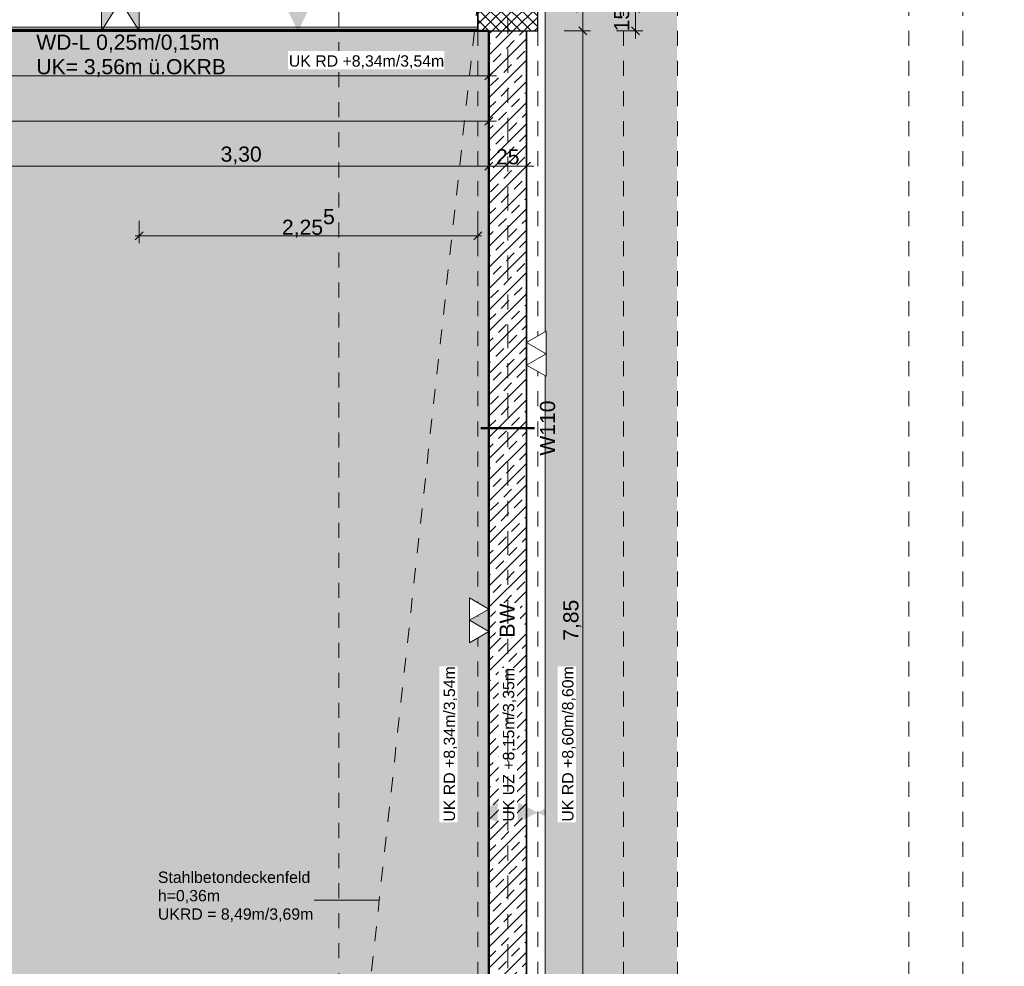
# Model space of a CAD drawing. Header units: metres. Extents: x -180 to 4, y -49 to 6.
# Tile 96 of 256: x -163.47 to -156.91, y -29.38 to -23.07. Entities that reach past the tile are written whole.
import ezdxf

# ---------------------------------------------------------------- set-up
doc = ezdxf.new("R2010")
doc.units = ezdxf.units.M
doc.header["$LTSCALE"] = 0.05
doc.header["$PDMODE"] = 1
doc.header["$PDSIZE"] = -2
for name, pattern in [('Dash Style-1', [1.999894, 0.999947, -0.999947]), ('Linienart-20', [2.116531, 1.058062, -1.058469]), ('Linienart-34', [4.233, 2.116, -2.117]), ('Linienart-53', [5.291531, 3.175, -1.058062, 0.352704, -0.705764])]:
    doc.linetypes.add(name, pattern=pattern)
doc.layers.get('0').update_dxf_attribs({"lineweight": 25})
for name, color, linetype, lineweight, true_color in [('00 -Bauelemente -Dämmung innen', 7, 'Continuous', 9, 0xff7fe6), ('00 -Bauelemente -Gipskarton', 7, 'Continuous', 9, 0xff7fe6), ('30 -33 Aussenwände- 3 Aussenstützen', 7, 'Continuous', 50, 0x0000dd), ('30 -34 Innenwände- 1 tragend', 7, 'Continuous', 13, 0xdd0806), ('30 -34 Innenwände- 11 Durchbruch', 4, 'Continuous', 9, 0x00ffff), ('30 -34 Innenwände- 2 nichttragend', 7, 'Continuous', 18, 0xff7fe6), ('30 -35 Decken- 1 Konstruktion-Träger- Stahlbeton', 7, 'Continuous', 13, 0x33aa00), ('70 -72 Beschriftung- 1 Beschriftung allgemein', 7, 'Continuous', 9, 0xff6633), ('70 -72 Beschriftung- 2 Beschriftung Bauteile', 7, 'Continuous', 9, 0x9999ff), ('70 -73 Bauteildarst.- 3 verdeckt 0.35', 4, 'Linienart-34', 35, 0x00ffff), ('70 -75 Raumstempel- 1 Raumstempel', 1, 'Continuous', 50, 0xff0000), ('70 -76 Bemaßung- 2 Allgemein', 7, 'Continuous', 5, 0x6666cc), ('CW-Unsichtbar', 7, 'Continuous', 9, 0x599559)]:
    doc.layers.add(name, color=color, linetype=linetype, lineweight=lineweight, true_color=true_color)
for name, color, linetype, lineweight in [('70 -71 Achsen- 1 Gebäudeachsen', 7, 'Linienart-53', 18), ('70 -72 Beschriftung-14 Schatten', 7, 'Continuous', 5), ('70 -73 Bauteildarst.- 1 Ansicht 0.15', 7, 'Continuous', 15), ('70 -75 Raumstempel- 3 Wandstempel', 7, 'Continuous', 50), ('Keine', 7, 'Continuous', 9)]:
    doc.layers.add(name, color=color, linetype=linetype, lineweight=lineweight)
doc.styles.add('Arial', font='arial.ttf')
doc.dimstyles.new('k+k 1_50', dxfattribs={"dimtxt": 0.100689, "dimasz": 0.05302, "dimexe": 0.05, "dimexo": 0.15, "dimgap": 0.01, "dimtad": 1, "dimdec": 3, "dimtxsty": 'Arial', "dimblk": 'VW_SLASH', "dimblk1": 'VW_SLASH', "dimblk2": 'VW_SLASH', "dimcen": 0, "dimdle": 0.05, "dimadec": 3, "dimazin": 0, "dimtfac": 0.75, "dimtdec": 3, "dimtix": 1, "dimtmove": 0, "dimatfit": 0, "dimldrblk": 'VW_SLASH-1', "dimfxl": 0.125, "dimfxlon": 1, "dimfrac": 2, "dimtolj": 1, "dimarcsym": 0})
doc.dimstyles.new('k+k_klein', dxfattribs={"dimtxt": 0.100689, "dimasz": 0.05302, "dimexe": 0.05, "dimexo": 0.15, "dimgap": 0.005, "dimtad": 1, "dimdec": 3, "dimtxsty": 'Arial', "dimblk": 'VW_SLASH-2', "dimblk1": 'VW_SLASH-2', "dimblk2": 'VW_SLASH-2', "dimcen": 0, "dimdle": 0.025, "dimadec": 3, "dimazin": 0, "dimtfac": 0.75, "dimtdec": 3, "dimtix": 1, "dimtmove": 0, "dimatfit": 0, "dimldrblk": 'VW_FILLEDARROW', "dimfxl": 0.1, "dimfxlon": 1, "dimfrac": 2, "dimtolj": 1, "dimarcsym": 0})

# ---------------------------------------------------------------- blocks, each defined once
blk = doc.blocks.new('Gruppe-9751')
at = {"layer": '30 -35 Decken- 1 Konstruktion-Träger- Stahlbeton', "color": 7, "linetype": 'Linienart-20', "lineweight": 13, "transparency": 33554687}
blk.add_line((-175.221, -23.147), (-160.421, -23.147), dxfattribs=at)
at = {"layer": '30 -35 Decken- 1 Konstruktion-Träger- Stahlbeton', "color": 7, "linetype": 'Continuous', "lineweight": 35, "transparency": 33554687, "flags": 128}
blk.add_lwpolyline([(-160.421, -22.747), (-160.421, -23.147)], dxfattribs=at)
at = {"layer": '30 -35 Decken- 1 Konstruktion-Träger- Stahlbeton', "color": 0, "flags": 1}
for tag in ['IFC_UUID', 'instanceID']:
    blk.add_attdef(tag, (-175.221, -23.147), '', height=0.00018, dxfattribs=at)
blk = doc.blocks.new('Gruppe-11261')
at = {"layer": '30 -33 Aussenwände- 3 Aussenstützen', "linetype": 'Continuous', "lineweight": 9, "transparency": 33554687}
for p, q in [((-160.221, -22.897), (-160.221, -22.997)), ((-160.271, -22.947), (-160.171, -22.947))]:
    blk.add_line(p, q, dxfattribs=at)
blk = doc.blocks.new('Gruppe-11262')
at = {"color": 255, "lineweight": 25, "transparency": 33554687}
blk.add_wipeout([(-160.021, -22.747), (-160.421, -22.747), (-160.421, -23.147), (-160.021, -23.147)], dxfattribs=at).dxf.layer = '30 -33 Aussenwände- 3 Aussenstützen'
at = {"layer": '30 -33 Aussenwände- 3 Aussenstützen', "linetype": 'Continuous', "lineweight": 9, "transparency": 33554687}
h = blk.add_hatch(dxfattribs=at)
h.set_pattern_fill('Beton 1mm SRF', style=0, pattern_type=2)
h.set_pattern_definition([(45, (0, 0), (0.03535534, -0.03535534), []), (-45, (0, 0), (0.03535534, 0.03535534), [])])
h.paths.add_polyline_path([(-160.021, -22.747), (-160.421, -22.747), (-160.421, -23.147), (-160.021, -23.147)])
at = {"layer": '30 -33 Aussenwände- 3 Aussenstützen', "lineweight": 25, "transparency": 33554687, "flags": 128}
blk.add_lwpolyline([(-160.021, -22.747), (-160.421, -22.747), (-160.421, -23.147), (-160.021, -23.147)], close=True, dxfattribs=at)
at = {"layer": '30 -33 Aussenwände- 3 Aussenstützen', "transparency": 33554687}
blk.add_blockref('Gruppe-11261', (0, 0), dxfattribs=at)
blk = doc.blocks.new('Gruppe-11263')
at = {"layer": '30 -33 Aussenwände- 3 Aussenstützen', "color": 7}
blk.add_blockref('Gruppe-11262', (0, 0), dxfattribs=at)
at = {"layer": '30 -33 Aussenwände- 3 Aussenstützen', "color": 0, "flags": 1}
for tag in ['IFC_UUID', 'instanceID']:
    blk.add_attdef(tag, (-160.421, -23.147), '', height=0.00018, dxfattribs=at)
blk = doc.blocks.new('Gruppe-12137')
at = {"layer": 'Keine', "color": 7, "linetype": 'Continuous', "lineweight": 50, "transparency": 33554687}
blk.add_line((-160.0418, -25.792), (-160.4002, -25.792), dxfattribs=at)
at = {"layer": '70 -75 Raumstempel- 3 Wandstempel', "insert": (-160.0064, -25.792), "char_height": 0.10069, "attachment_point": 2, "rotation": 90, "line_spacing_factor": 0.96878, "style": 'Arial'}
blk.add_mtext('W110', dxfattribs=at)
blk = doc.blocks.new('Gruppe-12138')
at = {"layer": '70 -75 Raumstempel- 3 Wandstempel', "color": 7, "transparency": 33554687}
blk.add_blockref('Gruppe-12137', (0, 0), dxfattribs=at)
blk = doc.blocks.new('Gruppe-12183')
at = {"layer": '30 -35 Decken- 1 Konstruktion-Träger- Stahlbeton', "color": 7, "linetype": 'Linienart-20', "lineweight": 13, "transparency": 33554687}
for p, q in [((-160.421, -39.047), (-160.421, -11.897)), ((-160.021, -39.047), (-160.021, -11.897))]:
    blk.add_line(p, q, dxfattribs=at)
at = {"layer": '30 -35 Decken- 1 Konstruktion-Träger- Stahlbeton', "color": 0, "flags": 1}
for tag in ['IFC_UUID', 'instanceID']:
    blk.add_attdef(tag, (-160.421, -39.047), '', height=0.00018, dxfattribs=at)
blk = doc.blocks.new('Gruppe-12220')
at = {"layer": '30 -35 Decken- 1 Konstruktion-Träger- Stahlbeton', "color": 7, "linetype": 'Linienart-20', "lineweight": 13, "transparency": 33554687}
for p, q in [((-157.551, -39.247), (-157.551, -11.897)), ((-157.191, -39.247), (-157.191, -11.897))]:
    blk.add_line(p, q, dxfattribs=at)
at = {"layer": '30 -35 Decken- 1 Konstruktion-Träger- Stahlbeton', "color": 0, "flags": 1}
for tag in ['IFC_UUID', 'instanceID']:
    blk.add_attdef(tag, (-157.551, -39.247), '', height=0.00018, dxfattribs=at)
blk = doc.blocks.new('Gruppe-12223')
at = {"layer": '30 -35 Decken- 1 Konstruktion-Träger- Stahlbeton', "color": 7, "linetype": 'Linienart-20', "lineweight": 13, "transparency": 33554687}
for p, q in [((-159.451, -39.247), (-159.451, -11.897)), ((-159.091, -39.247), (-159.091, -11.897))]:
    blk.add_line(p, q, dxfattribs=at)
at = {"layer": '30 -35 Decken- 1 Konstruktion-Träger- Stahlbeton', "color": 0, "flags": 1}
for tag in ['IFC_UUID', 'instanceID']:
    blk.add_attdef(tag, (-159.451, -39.247), '', height=0.00018, dxfattribs=at)
blk = doc.blocks.new('_01-OG1_Tragwerk (2D)')
at = {"layer": '30 -35 Decken- 1 Konstruktion-Träger- Stahlbeton'}
for name in ['Gruppe-12223', 'Gruppe-12220']:
    blk.add_blockref(name, (0, 0), dxfattribs=at)
at = {"color": 255, "lineweight": 5, "transparency": 33554687}
for points, layer in [([(-160.346, -23.147), (-160.096, -23.147), (-160.096, -30.997), (-160.346, -30.997)], '30 -34 Innenwände- 1 tragend'), ([(-167.621, -23.147), (-167.621, -22.997), (-160.421, -22.997), (-160.421, -23.147)], '30 -34 Innenwände- 2 nichttragend')]:
    blk.add_wipeout(points, dxfattribs=at).dxf.layer = layer
at = {"layer": '30 -34 Innenwände- 1 tragend', "linetype": 'Continuous', "lineweight": 9, "transparency": 33554687}
h = blk.add_hatch(dxfattribs=at)
h.set_pattern_fill('Stahlbeton1 1mm SRF', style=0, pattern_type=2)
h.set_pattern_definition([(45, (0, 0), (0.07071068, -0.07071068), []), (45, (0.03536, -0.03536), (0.07071068, -0.07071068), [0.075, -0.05])])
h.paths.add_polyline_path([(-160.346, -23.147), (-160.096, -23.147), (-160.096, -30.997), (-160.346, -30.997)])
at = {"color": 255, "lineweight": 5, "transparency": 33554687}
blk.add_wipeout([(-167.621, -23.022), (-167.621, -23.122), (-160.421, -23.122), (-160.421, -23.022)], dxfattribs=at).dxf.layer = '00 -Bauelemente -Dämmung innen'
for points, layer in [([(-167.621, -23.122), (-167.621, -23.1345), (-160.421, -23.1345), (-160.421, -23.122)], '00 -Bauelemente -Gipskarton'), ([(-160.096, -23.147), (-160.346, -23.147), (-160.346, -30.997), (-160.096, -30.997)], '30 -34 Innenwände- 1 tragend')]:
    blk.add_wipeout(points, dxfattribs=at).dxf.layer = layer
at = {"layer": '30 -34 Innenwände- 1 tragend', "linetype": 'Continuous', "lineweight": 9, "transparency": 33554687}
h = blk.add_hatch(dxfattribs=at)
h.set_pattern_fill('Stahlbeton1  SRF', style=0, pattern_type=2)
h.set_pattern_definition([(45, (0, 0), (0.07071068, -0.07071068), []), (45, (0.03536, -0.03536), (0.07071068, -0.07071068), [0.075, -0.05])])
h.paths.add_polyline_path([(-160.096, -23.147), (-160.346, -23.147), (-160.346, -30.997), (-160.096, -30.997)])
at = {"layer": '30 -34 Innenwände- 1 tragend', "color": 7, "linetype": 'Continuous', "lineweight": 35, "transparency": 33554687}
for p, q in [((-160.346, -23.147), (-160.346, -30.997)), ((-160.096, -23.147), (-160.096, -30.997))]:
    blk.add_line(p, q, dxfattribs=at)
at = {"layer": '30 -34 Innenwände- 1 tragend', "transparency": 33554687}
for p, q in [((-160.346, -23.147), (-160.346, -30.997)), ((-160.346, -23.147), (-160.096, -23.147)), ((-160.096, -23.147), (-160.096, -30.997))]:
    blk.add_line(p, q, dxfattribs=at)
at = {"layer": '70 -75 Raumstempel- 3 Wandstempel'}
blk.add_blockref('Gruppe-12138', (0, 0), dxfattribs=at)
at = {"color": 255, "lineweight": 5, "transparency": 33554687}
blk.add_wipeout([(-167.621, -23.1345), (-167.621, -23.147), (-160.421, -23.147), (-160.421, -23.1345)], dxfattribs=at).dxf.layer = '00 -Bauelemente -Gipskarton'
at = {"layer": '00 -Bauelemente -Dämmung innen', "transparency": 33554687}
blk.add_line((-167.621, -23.122), (-160.421, -23.122), dxfattribs=at)
at = {"layer": '00 -Bauelemente -Gipskarton', "transparency": 33554687}
for p, q in [((-167.621, -23.122), (-160.421, -23.122)), ((-167.621, -23.1345), (-160.421, -23.1345)), ((-167.621, -23.1345), (-160.421, -23.1345)), ((-167.621, -23.147), (-160.421, -23.147))]:
    blk.add_line(p, q, dxfattribs=at)
at = {"layer": '30 -34 Innenwände- 2 nichttragend', "transparency": 33554687}
blk.add_line((-167.621, -23.147), (-160.421, -23.147), dxfattribs=at)
at = {"layer": '30 -35 Decken- 1 Konstruktion-Träger- Stahlbeton'}
blk.add_blockref('Gruppe-9751', (0, 0), dxfattribs=at)
at = {"layer": '30 -33 Aussenwände- 3 Aussenstützen'}
blk.add_blockref('Gruppe-11263', (0, 0), dxfattribs=at)
at = {"layer": '30 -35 Decken- 1 Konstruktion-Träger- Stahlbeton', "transparency": 33554687}
blk.add_blockref('Gruppe-12183', (0, 0), dxfattribs=at)
blk = doc.blocks.new('Gruppe-14315')
at = {"layer": '30 -34 Innenwände- 11 Durchbruch', "flags": 128}
blk.add_lwpolyline([(-162.926, -22.747), (-162.676, -22.747), (-162.926, -23.147), (-162.676, -23.147)], close=True, dxfattribs=at)
blk = doc.blocks.new('Gruppe-14316')
at = {"layer": '30 -34 Innenwände- 11 Durchbruch', "linetype": 'Continuous', "lineweight": 0}
blk.add_hatch(color=4, dxfattribs=at).paths.add_polyline_path([(-162.926, -23.147), (-162.926, -22.747), (-162.676, -23.147), (-162.676, -22.747)])
at = {"layer": '30 -34 Innenwände- 11 Durchbruch', "flags": 128}
blk.add_lwpolyline([(-162.926, -23.147), (-162.926, -22.747), (-162.676, -23.147), (-162.676, -22.747)], close=True, dxfattribs=at)
blk = doc.blocks.new('Gruppe-14317')
at = {"layer": '30 -34 Innenwände- 11 Durchbruch', "insert": (-163.36, -23.4541), "char_height": 0.100689, "attachment_point": 7, "line_spacing_factor": 0.970891, "style": 'Arial'}
blk.add_mtext('WD-L 0,25m/0,15m\\PUK= 3,56m ü.OKRB', dxfattribs=at)
blk = doc.blocks.new('Gruppe-14318')
at = {"layer": '30 -34 Innenwände- 11 Durchbruch'}
for name in ['Gruppe-14315', 'Gruppe-14316']:
    blk.add_blockref(name, (0, 0), dxfattribs=at)
at = {"layer": '30 -34 Innenwände- 11 Durchbruch', "color": 7, "transparency": 33554687}
blk.add_blockref('Gruppe-14317', (0, 0), dxfattribs=at)
blk = doc.blocks.new('Gruppe-14319')
at = {"layer": 'CW-Unsichtbar', "linetype": 'Continuous', "lineweight": 5, "transparency": 33554687}
for p in [(-162.926, -22.947), (-162.676, -22.947)]:
    blk.add_point(p, dxfattribs=at)
at = {"layer": '30 -34 Innenwände- 11 Durchbruch', "color": 7, "transparency": 33554687}
blk.add_blockref('Gruppe-14318', (0, 0), dxfattribs=at)
at = {"layer": '30 -34 Innenwände- 11 Durchbruch', "color": 0, "flags": 1}
for tag in ['IFC_UUID', 'instanceID', 'prm0_name', 'prm0_type', 'prm0_value', 'prm1_name', 'prm1_type', 'prm1_value', 'prm2_name', 'prm2_type', 'prm2_value', 'prm3_name', 'prm3_type', 'prm3_value', 'prm4_name', 'prm4_type', 'prm4_value', 'prm5_name', 'prm5_type', 'prm5_value', 'prm6_name', 'prm6_type', 'prm6_value', 'prm7_name', 'prm7_type', 'prm7_value']:
    blk.add_attdef(tag, (-163.36, -23.4587), '', height=0.00018, dxfattribs=at)
blk = doc.blocks.new('_OG1_2D (2D)')
at = {"layer": '70 -72 Beschriftung-14 Schatten', "linetype": 'Continuous', "lineweight": 0}
blk.add_hatch(color=7, dxfattribs=at).paths.add_polyline_path([(-159.97099996, -11.94704198), (-159.09413416, -11.94704198), (-159.09413416, -37.57385778), (-99.54599996, -37.57385778), (-99.54599996, -39.04704198), (-159.97099996, -39.04704198)])
at = {"layer": '70 -75 Raumstempel- 1 Raumstempel', "linetype": 'Continuous', "lineweight": 0, "true_color": 0xff0000}
blk.add_hatch(color=1, dxfattribs=at).paths.add_polyline_path([(-168.02099996, -20.14704198), (-168.02099996, -23.14704198), (-160.34599996, -23.14704198), (-160.34599996, -30.99704198), (-175.22099996, -30.99704198), (-175.22099996, -20.14704198)])
at = {"layer": '70 -72 Beschriftung- 1 Beschriftung allgemein', "linetype": 'Dash Style-1'}
for p, q in [((-161.34599996, -11.82204198), (-161.34599996, -30.99704198)), ((-161.34599996, -31.39704198), (-160.42099996, -22.94704198))]:
    blk.add_line(p, q, dxfattribs=at)
at = {"layer": '70 -72 Beschriftung- 1 Beschriftung allgemein', "linetype": 'Continuous'}
blk.add_line((-161.51007654, -28.93565934), (-161.07655867, -28.93565934), dxfattribs=at)
at = {"layer": '70 -73 Bauteildarst.- 1 Ansicht 0.15', "flags": 128}
blk.add_lwpolyline([(-159.97099996, -11.94704198), (-99.54599996, -11.94704198), (-99.54599996, -39.04704198), (-159.97099996, -39.04704198)], close=True, dxfattribs=at)
at = {"layer": '70 -75 Raumstempel- 1 Raumstempel', "flags": 128}
blk.add_lwpolyline([(-168.02099996, -20.14704198), (-168.02099996, -23.14704198), (-160.34599996, -23.14704198), (-160.34599996, -30.99704198), (-175.22099996, -30.99704198), (-175.22099996, -20.14704198)], close=True, dxfattribs=at)
at = {"layer": '30 -34 Innenwände- 11 Durchbruch'}
blk.add_blockref('Gruppe-14319', (0, 0), dxfattribs=at)
blk = doc.blocks.new('VW_SLASH')
at = {"color": 0, "linetype": 'ByBlock', "lineweight": -2, "transparency": 16777216}
blk.add_line((0.94, 0), (-1, 0), dxfattribs=at)
at = {"color": 0, "lineweight": 20, "transparency": 16777216, "flags": 128}
blk.add_lwpolyline([(0.5, 0.5), (-0.5, -0.5)], dxfattribs=at)
blk = doc.blocks.new('*D18803')
at = {"layer": '70 -76 Bemaßung- 2 Allgemein', "color": 0, "lineweight": -2}
for p, q in [((-159.846, -23.147), (-159.671, -23.147)), ((-159.721, -23.2001), (-159.721, -30.944)), ((-159.846, -30.997), (-159.671, -30.997))]:
    blk.add_line(p, q, dxfattribs=at)
at = {"layer": 'Defpoints', "color": 0}
for p in [(-160.021, -23.147), (-160.021, -30.997), (-159.721, -30.997)]:
    blk.add_point(p, dxfattribs=at)
at = {"layer": '70 -76 Bemaßung- 2 Allgemein', "color": 0, "lineweight": -2, "xscale": 0.05302001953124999, "yscale": 0.05302001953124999, "zscale": 0.05302001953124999}
for p, rotation in [((-159.721, -23.147), 90), ((-159.721, -30.997), 270)]:
    blk.add_blockref('VW_SLASH', p, dxfattribs=dict(at, rotation=rotation))
at = {"layer": '70 -76 Bemaßung- 2 Allgemein', "color": 0, "insert": (-159.7915, -27.072), "char_height": 0.10069, "attachment_point": 5, "rotation": 90, "style": 'Arial'}
blk.add_mtext('\\A1;7,85', dxfattribs=at)
blk = doc.blocks.new('VW_SLASH-1')
at = {"color": 0, "linetype": 'ByBlock', "lineweight": -2, "transparency": 16777216}
blk.add_line((0.94, 0), (-1, 0), dxfattribs=at)
at = {"color": 0, "lineweight": 5, "transparency": 16777216, "flags": 128}
blk.add_lwpolyline([(0.5, 0.5), (-0.5, -0.5)], dxfattribs=at)
blk = doc.blocks.new('*D18804')
at = {"layer": '70 -76 Bemaßung- 2 Allgemein', "color": 0, "lineweight": -2}
for p, q in [((-159.846, -22.747), (-159.671, -22.747)), ((-159.721, -22.8001), (-159.721, -23.094)), ((-159.846, -23.147), (-159.671, -23.147))]:
    blk.add_line(p, q, dxfattribs=at)
at = {"layer": 'Defpoints', "color": 0}
for p in [(-160.021, -22.747), (-160.021, -23.147), (-159.721, -23.147)]:
    blk.add_point(p, dxfattribs=at)
at = {"layer": '70 -76 Bemaßung- 2 Allgemein', "color": 0, "lineweight": -2, "xscale": 0.05302001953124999, "yscale": 0.05302001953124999, "zscale": 0.05302001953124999}
for p, rotation in [((-159.721, -22.747), 90), ((-159.721, -23.147), 270)]:
    blk.add_blockref('VW_SLASH', p, dxfattribs=dict(at, rotation=rotation))
at = {"layer": '70 -76 Bemaßung- 2 Allgemein', "color": 0, "insert": (-159.7824, -22.947), "char_height": 0.10069, "attachment_point": 5, "rotation": 90, "style": 'Arial'}
blk.add_mtext('\\A1;40', dxfattribs=at)
blk = doc.blocks.new('*D18847')
at = {"layer": '70 -76 Bemaßung- 2 Allgemein', "color": 0, "lineweight": -2}
for p, q in [((-159.496, -22.997), (-159.321, -22.997)), ((-159.371, -23.094), (-159.371, -23.0501)), ((-159.496, -23.147), (-159.321, -23.147))]:
    blk.add_line(p, q, dxfattribs=at)
at = {"layer": 'Defpoints', "color": 0}
for p in [(-160.371, -22.997), (-159.371, -22.997), (-160.371, -23.147)]:
    blk.add_point(p, dxfattribs=at)
at = {"layer": '70 -76 Bemaßung- 2 Allgemein', "color": 0, "lineweight": -2, "xscale": 0.05302001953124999, "yscale": 0.05302001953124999, "zscale": 0.05302001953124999}
for p, rotation in [((-159.371, -22.997), 90), ((-159.371, -23.147), 270)]:
    blk.add_blockref('VW_SLASH', p, dxfattribs=dict(at, rotation=rotation))
at = {"layer": '70 -76 Bemaßung- 2 Allgemein', "color": 0, "insert": (-159.462, -23.072), "char_height": 0.10069, "attachment_point": 5, "rotation": 90, "style": 'Arial'}
blk.add_mtext('\\A1;15', dxfattribs=at)
blk = doc.blocks.new('*D18932')
at = {"layer": '70 -76 Bemaßung- 2 Allgemein', "color": 0, "lineweight": -2}
for p, q in [((-163.646, -23.922), (-163.646, -24.097)), ((-160.346, -23.922), (-160.346, -24.097)), ((-160.399, -24.047), (-163.593, -24.047))]:
    blk.add_line(p, q, dxfattribs=at)
at = {"layer": 'Defpoints', "color": 0}
for p in [(-163.646, -23.597), (-160.346, -23.747), (-163.646, -24.047)]:
    blk.add_point(p, dxfattribs=at)
at = {"layer": '70 -76 Bemaßung- 2 Allgemein', "color": 0, "lineweight": -2, "xscale": 0.05302001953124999, "yscale": 0.05302001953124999, "zscale": 0.05302001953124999, "rotation": 180}
blk.add_blockref('VW_SLASH', (-163.646, -24.047), dxfattribs=at)
at = {"layer": '70 -76 Bemaßung- 2 Allgemein', "color": 0, "lineweight": -2, "xscale": 0.05302001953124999, "yscale": 0.05302001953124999, "zscale": 0.05302001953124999}
blk.add_blockref('VW_SLASH', (-160.346, -24.047), dxfattribs=at)
at = {"layer": '70 -76 Bemaßung- 2 Allgemein', "color": 0, "insert": (-161.996, -23.9766), "char_height": 0.10069, "attachment_point": 5, "style": 'Arial'}
blk.add_mtext('\\A1;3,30', dxfattribs=at)
blk = doc.blocks.new('*D18933')
at = {"layer": '70 -76 Bemaßung- 2 Allgemein', "color": 0, "lineweight": -2}
for p, q in [((-160.346, -23.922), (-160.346, -24.097)), ((-160.096, -23.922), (-160.096, -24.097)), ((-160.149, -24.047), (-160.293, -24.047))]:
    blk.add_line(p, q, dxfattribs=at)
at = {"layer": 'Defpoints', "color": 0}
for p in [(-160.346, -23.747), (-160.096, -23.747), (-160.346, -24.047)]:
    blk.add_point(p, dxfattribs=at)
at = {"layer": '70 -76 Bemaßung- 2 Allgemein', "color": 0, "lineweight": -2, "xscale": 0.05302001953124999, "yscale": 0.05302001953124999, "zscale": 0.05302001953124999, "rotation": 180}
blk.add_blockref('VW_SLASH', (-160.346, -24.047), dxfattribs=at)
at = {"layer": '70 -76 Bemaßung- 2 Allgemein', "color": 0, "lineweight": -2, "xscale": 0.05302001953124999, "yscale": 0.05302001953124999, "zscale": 0.05302001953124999}
blk.add_blockref('VW_SLASH', (-160.096, -24.047), dxfattribs=at)
at = {"layer": '70 -76 Bemaßung- 2 Allgemein', "color": 0, "insert": (-160.221, -23.9856), "char_height": 0.10069, "attachment_point": 5, "style": 'Arial'}
blk.add_mtext('\\A1;25', dxfattribs=at)
blk = doc.blocks.new('*D18940')
at = {"layer": '70 -76 Bemaßung- 2 Allgemein', "color": 0, "lineweight": -2}
for p, q in [((-168.021, -23.322), (-168.021, -23.497)), ((-160.346, -23.322), (-160.346, -23.497)), ((-160.399, -23.447), (-167.968, -23.447))]:
    blk.add_line(p, q, dxfattribs=at)
at = {"layer": 'Defpoints', "color": 0}
for p in [(-168.021, -22.747), (-160.346, -23.147), (-168.021, -23.447)]:
    blk.add_point(p, dxfattribs=at)
at = {"layer": '70 -76 Bemaßung- 2 Allgemein', "color": 0, "lineweight": -2, "xscale": 0.05302001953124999, "yscale": 0.05302001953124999, "zscale": 0.05302001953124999, "rotation": 180}
blk.add_blockref('VW_SLASH', (-168.021, -23.447), dxfattribs=at)
at = {"layer": '70 -76 Bemaßung- 2 Allgemein', "color": 0, "lineweight": -2, "xscale": 0.05302001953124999, "yscale": 0.05302001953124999, "zscale": 0.05302001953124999}
blk.add_blockref('VW_SLASH', (-160.346, -23.447), dxfattribs=at)
at = {"layer": '70 -76 Bemaßung- 2 Allgemein', "color": 0, "insert": (-164.1835, -23.3598), "char_height": 0.100689, "attachment_point": 5, "style": 'Arial'}
blk.add_mtext('\\A1;7,67\\S5^ ;', dxfattribs=at)
blk = doc.blocks.new('*D18944')
at = {"layer": '70 -76 Bemaßung- 2 Allgemein', "color": 0, "lineweight": -2}
for p, q in [((-167.771, -23.622), (-167.771, -23.797)), ((-160.346, -23.622), (-160.346, -23.797)), ((-160.399, -23.747), (-167.718, -23.747))]:
    blk.add_line(p, q, dxfattribs=at)
at = {"layer": 'Defpoints', "color": 0}
for p in [(-167.771, -23.147), (-160.346, -23.447), (-167.771, -23.747)]:
    blk.add_point(p, dxfattribs=at)
at = {"layer": '70 -76 Bemaßung- 2 Allgemein', "color": 0, "lineweight": -2, "xscale": 0.05302001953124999, "yscale": 0.05302001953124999, "zscale": 0.05302001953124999, "rotation": 180}
blk.add_blockref('VW_SLASH', (-167.771, -23.747), dxfattribs=at)
at = {"layer": '70 -76 Bemaßung- 2 Allgemein', "color": 0, "lineweight": -2, "xscale": 0.05302001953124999, "yscale": 0.05302001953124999, "zscale": 0.05302001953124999}
blk.add_blockref('VW_SLASH', (-160.346, -23.747), dxfattribs=at)
at = {"layer": '70 -76 Bemaßung- 2 Allgemein', "color": 0, "insert": (-164.0585, -23.6598), "char_height": 0.100689, "attachment_point": 5, "style": 'Arial'}
blk.add_mtext('\\A1;7,42\\S5^ ;', dxfattribs=at)
blk = doc.blocks.new('Gruppe-16138')
at = {"color": 255}
blk.add_wipeout([(-161.6842, -23.0079), (-160.6557, -23.0079), (-160.6557, -22.8862), (-161.6842, -22.8862)], dxfattribs=at).dxf.layer = '70 -76 Bemaßung- 2 Allgemein'
at = {"layer": '70 -76 Bemaßung- 2 Allgemein', "color": 7, "linetype": 'Continuous'}
for points in [[(-161.6842, -22.8806), (-161.6176, -22.747), (-161.5507, -22.8805)], [(-161.6842, -23.0135), (-161.6176, -23.147), (-161.5507, -23.0136)]]:
    blk.add_solid(points, dxfattribs=at)
at = {"layer": '70 -76 Bemaßung- 2 Allgemein', "insert": (-160.6557, -23.0044), "char_height": 0.075516, "attachment_point": 9, "line_spacing_factor": 0.973705, "style": 'Arial'}
blk.add_mtext('UK UZ +7,80m/3,00m', dxfattribs=at)
blk = doc.blocks.new('Gruppe-16139')
at = {"layer": '70 -76 Bemaßung- 2 Allgemein', "color": 7, "linetype": 'Continuous'}
blk.add_solid([(-161.6842, -23.2806), (-161.6176, -23.147), (-161.5507, -23.2805)], dxfattribs=at)
at = {"color": 255}
blk.add_wipeout([(-161.6842, -23.4023), (-160.6439, -23.4023), (-160.6439, -23.2806), (-161.6842, -23.2806)], dxfattribs=at).dxf.layer = '70 -76 Bemaßung- 2 Allgemein'
at = {"layer": '70 -76 Bemaßung- 2 Allgemein', "insert": (-160.6439, -23.3987), "char_height": 0.075516, "attachment_point": 9, "line_spacing_factor": 0.973705, "style": 'Arial'}
blk.add_mtext('UK RD +8,34m/3,54m', dxfattribs=at)
blk = doc.blocks.new('Gruppe-16202')
at = {"layer": '70 -76 Bemaßung- 2 Allgemein', "color": 7, "linetype": 'Continuous'}
blk.add_solid([(-160.5545, -28.4186), (-160.421, -28.352), (-160.5544, -28.2851)], dxfattribs=at)
at = {"color": 255}
blk.add_wipeout([(-160.5545, -28.4186), (-160.5545, -27.3783), (-160.6762, -27.3783), (-160.6762, -28.4186)], dxfattribs=at).dxf.layer = '70 -76 Bemaßung- 2 Allgemein'
at = {"layer": '70 -76 Bemaßung- 2 Allgemein', "insert": (-160.558, -27.3783), "char_height": 0.075516, "attachment_point": 9, "rotation": 90, "line_spacing_factor": 0.973705, "style": 'Arial'}
blk.add_mtext('UK RD +8,34m/3,54m', dxfattribs=at)
blk = doc.blocks.new('Gruppe-16203')
at = {"layer": '70 -76 Bemaßung- 2 Allgemein', "color": 7, "linetype": 'Continuous'}
blk.add_solid([(-159.8875, -28.4186), (-160.021, -28.352), (-159.8876, -28.2851)], dxfattribs=at)
at = {"color": 255}
blk.add_wipeout([(-159.7658, -28.4186), (-159.7658, -27.3783), (-159.8875, -27.3783), (-159.8875, -28.4186)], dxfattribs=at).dxf.layer = '70 -76 Bemaßung- 2 Allgemein'
at = {"layer": '70 -76 Bemaßung- 2 Allgemein', "insert": (-159.7693, -27.3783), "char_height": 0.075516, "attachment_point": 9, "rotation": 90, "line_spacing_factor": 0.973705, "style": 'Arial'}
blk.add_mtext('UK RD +8,60m/8,60m', dxfattribs=at)
blk = doc.blocks.new('Gruppe-16257')
at = {"color": 255}
blk.add_wipeout([(-160.1601, -28.4186), (-160.1601, -27.3901), (-160.2819, -27.3901), (-160.2819, -28.4186)], dxfattribs=at).dxf.layer = '70 -76 Bemaßung- 2 Allgemein'
at = {"layer": '70 -76 Bemaßung- 2 Allgemein', "color": 7, "linetype": 'Continuous'}
for points in [[(-160.2875, -28.4186), (-160.421, -28.352), (-160.2876, -28.2851)], [(-160.1545, -28.4186), (-160.021, -28.352), (-160.1544, -28.2851)]]:
    blk.add_solid(points, dxfattribs=at)
at = {"layer": '70 -76 Bemaßung- 2 Allgemein', "insert": (-160.1637, -27.3901), "char_height": 0.075516, "attachment_point": 9, "rotation": 90, "line_spacing_factor": 0.973705, "style": 'Arial'}
blk.add_mtext('UK UZ +8,15m/3,35m', dxfattribs=at)
blk = doc.blocks.new('Gruppe-16320')
at = {"layer": '70 -72 Beschriftung- 1 Beschriftung allgemein'}
blk.add_blockref('Gruppe-16138', (0, 0), dxfattribs=at)
at = {"layer": '70 -73 Bauteildarst.- 3 verdeckt 0.35'}
for name in ['Gruppe-16202', 'Gruppe-16203']:
    blk.add_blockref(name, (0, 0), dxfattribs=at)
blk.add_blockref('Gruppe-16139', (0, 0), dxfattribs=at)
at = {"layer": '70 -76 Bemaßung- 2 Allgemein'}
blk.add_blockref('Gruppe-16257', (0, 0), dxfattribs=at)
blk = doc.blocks.new('Gruppe-16349')
at = {"color": 255, "linetype": 'Continuous', "lineweight": 9}
blk.add_wipeout([(-160.4759, -27.072), (-160.346, -27.147), (-160.4759, -27.222)], dxfattribs=at).dxf.layer = '70 -72 Beschriftung- 2 Beschriftung Bauteile'
at = {"layer": '70 -72 Beschriftung- 2 Beschriftung Bauteile', "linetype": 'Continuous', "lineweight": 9, "flags": 128}
blk.add_lwpolyline([(-160.4759, -27.072), (-160.346, -27.147), (-160.4759, -27.222)], close=True, dxfattribs=at)
at = {"color": 255, "linetype": 'Continuous', "lineweight": 9}
blk.add_wipeout([(-160.4759, -26.922), (-160.346, -26.997), (-160.4759, -27.072)], dxfattribs=at).dxf.layer = '70 -72 Beschriftung- 2 Beschriftung Bauteile'
at = {"layer": '70 -72 Beschriftung- 2 Beschriftung Bauteile', "linetype": 'Continuous', "lineweight": 9, "flags": 128}
blk.add_lwpolyline([(-160.4759, -26.922), (-160.346, -26.997), (-160.4759, -27.072)], close=True, dxfattribs=at)
at = {"layer": '70 -72 Beschriftung- 2 Beschriftung Bauteile', "linetype": 'Continuous', "lineweight": 5}
blk.add_point((-160.346, -27.072), dxfattribs=at)
blk = doc.blocks.new('Gruppe-16356')
at = {"color": 255, "linetype": 'Continuous', "lineweight": 9}
blk.add_wipeout([(-159.9661, -25.297), (-160.096, -25.222), (-159.9661, -25.147)], dxfattribs=at).dxf.layer = '70 -72 Beschriftung- 2 Beschriftung Bauteile'
at = {"layer": '70 -72 Beschriftung- 2 Beschriftung Bauteile', "linetype": 'Continuous', "lineweight": 9, "flags": 128}
blk.add_lwpolyline([(-159.9661, -25.297), (-160.096, -25.222), (-159.9661, -25.147)], close=True, dxfattribs=at)
at = {"color": 255, "linetype": 'Continuous', "lineweight": 9}
blk.add_wipeout([(-159.9661, -25.447), (-160.096, -25.372), (-159.9661, -25.297)], dxfattribs=at).dxf.layer = '70 -72 Beschriftung- 2 Beschriftung Bauteile'
at = {"layer": '70 -72 Beschriftung- 2 Beschriftung Bauteile', "linetype": 'Continuous', "lineweight": 9, "flags": 128}
blk.add_lwpolyline([(-159.9661, -25.447), (-160.096, -25.372), (-159.9661, -25.297)], close=True, dxfattribs=at)
at = {"layer": '70 -72 Beschriftung- 2 Beschriftung Bauteile', "linetype": 'Continuous', "lineweight": 5}
blk.add_point((-160.096, -25.297), dxfattribs=at)
blk = doc.blocks.new('Gruppe-16357')
at = {"layer": '70 -72 Beschriftung- 2 Beschriftung Bauteile', "color": 7}
for name in ['Gruppe-16356', 'Gruppe-16349']:
    blk.add_blockref(name, (0, 0), dxfattribs=at)
blk = doc.blocks.new('Gruppe-16361')
at = {"color": 255}
blk.add_wipeout([(-160.1399, -27.1871), (-160.1399, -26.957), (-160.3021, -26.957), (-160.3021, -27.1871)], dxfattribs=at).dxf.layer = '70 -75 Raumstempel- 3 Wandstempel'
at = {"layer": '70 -75 Raumstempel- 3 Wandstempel', "insert": (-160.2751, -27.1871), "char_height": 0.10069, "attachment_point": 1, "rotation": 90, "line_spacing_factor": 0.970891, "style": 'Arial'}
blk.add_mtext('BW', dxfattribs=at)
blk = doc.blocks.new('VW_SLASH-2')
at = {"color": 0, "linetype": 'ByBlock', "lineweight": -2, "transparency": 16777216}
blk.add_line((0.47, 0), (-1, 0), dxfattribs=at)
at = {"color": 0, "lineweight": 5, "transparency": 16777216, "flags": 128}
blk.add_lwpolyline([(0.5, 0.5), (-0.5, -0.5)], dxfattribs=at)
blk = doc.blocks.new('*D20133')
at = {"layer": '70 -76 Bemaßung- 2 Allgemein', "color": 0, "lineweight": -2}
for p, q in [((-162.676, -24.4106), (-162.676, -24.5606)), ((-160.421, -24.4106), (-160.421, -24.5606)), ((-160.474, -24.5106), (-162.623, -24.5106))]:
    blk.add_line(p, q, dxfattribs=at)
at = {"layer": 'Defpoints', "color": 0}
for p in [(-162.676, -23.147), (-160.421, -23.147), (-162.676, -24.5106)]:
    blk.add_point(p, dxfattribs=at)
at = {"layer": '70 -76 Bemaßung- 2 Allgemein', "color": 0, "lineweight": -2, "xscale": 0.05302001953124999, "yscale": 0.05302001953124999, "zscale": 0.05302001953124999, "rotation": 180}
blk.add_blockref('VW_SLASH-2', (-162.676, -24.5106), dxfattribs=at)
at = {"layer": '70 -76 Bemaßung- 2 Allgemein', "color": 0, "lineweight": -2, "xscale": 0.05302001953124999, "yscale": 0.05302001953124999, "zscale": 0.05302001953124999}
blk.add_blockref('VW_SLASH-2', (-160.421, -24.5106), dxfattribs=at)
at = {"layer": '70 -76 Bemaßung- 2 Allgemein', "color": 0, "insert": (-161.5485, -24.4285), "char_height": 0.100689, "attachment_point": 5, "style": 'Arial'}
blk.add_mtext('\\A1;2,25\\S5^ ;', dxfattribs=at)
blk = doc.blocks.new('VW_FILLEDARROW')
at = {"linetype": 'Continuous', "lineweight": 0, "transparency": 16777216}
blk.add_hatch(color=0, dxfattribs=at).paths.add_polyline_path([(-2.83, 0.76), (0, 0), (-2.83, -0.76)])
at = {"color": 0, "lineweight": 5, "transparency": 16777216, "flags": 128}
blk.add_lwpolyline([(-2.83, 0.76), (0, 0), (-2.83, -0.76)], close=True, dxfattribs=at)
blk = doc.blocks.new('_Achsen (3D)')
at = {"layer": '70 -71 Achsen- 1 Gebäudeachsen', "transparency": 33554687}
blk.add_line((-160.221, 3.8), (-160.221, -46.172), dxfattribs=at)
blk = doc.blocks.new('Gruppe-15560')
at = {"layer": '70 -76 Bemaßung- 2 Allgemein'}
for p1, p2, text, picture, middle in [((-160.021, -22.747), (-160.021, -23.147), '40', '*D18804', (-159.7824, -22.947)), ((-160.021, -23.147), (-160.021, -30.997), '7,85', '*D18803', (-159.7915, -27.072))]:
    dim = blk.add_aligned_dim(p1=p1, p2=p2, distance=0.3, text=text, dimstyle='k+k 1_50', override={"dimtxt": 0.100689, "dimgap": 0.01, "dimpost": '<>', "dimtxsty": 'Arial', "dimtmove": 2}, dxfattribs=at)
    dim.commit()
    dim.dimension.update_dxf_attribs({"geometry": picture, "text_midpoint": middle})
blk = doc.blocks.new('Gruppe-15565')
at = {"layer": '70 -76 Bemaßung- 2 Allgemein'}
dim = blk.add_linear_dim(base=(-159.371, -22.997), p1=(-160.371, -23.147), p2=(-160.371, -22.997), angle=90, text='15', dimstyle='k+k 1_50', override={"dimtxt": 0.100689, "dimgap": 0.01, "dimpost": '<>', "dimtxsty": 'Arial', "dimtmove": 2}, dxfattribs=at)
dim.commit()
dim.dimension.update_dxf_attribs({"geometry": '*D18847', "text_midpoint": (-159.462, -23.072), "dimtype": 161})
blk = doc.blocks.new('Gruppe-15584')
at = {"layer": '70 -76 Bemaßung- 2 Allgemein'}
dim = blk.add_linear_dim(base=(-163.646, -24.047), p1=(-160.346, -23.747), p2=(-163.646, -23.597), text='3,30', dimstyle='k+k 1_50', override={"dimtxt": 0.100689, "dimgap": 0.01, "dimpost": '<>', "dimtxsty": 'Arial', "dimtmove": 2}, dxfattribs=at)
dim.commit()
dim.dimension.update_dxf_attribs({"geometry": '*D18932', "text_midpoint": (-161.996, -23.9766)})
dim = blk.add_aligned_dim(p1=(-160.096, -23.747), p2=(-160.346, -23.747), distance=0.3, text='25', dimstyle='k+k 1_50', override={"dimtxt": 0.100689, "dimgap": 0.01, "dimpost": '<>', "dimtxsty": 'Arial', "dimtmove": 2}, dxfattribs=at)
dim.commit()
dim.dimension.update_dxf_attribs({"geometry": '*D18933', "text_midpoint": (-160.221, -23.9856)})
blk = doc.blocks.new('Gruppe-15586')
at = {"layer": '70 -76 Bemaßung- 2 Allgemein'}
dim = blk.add_linear_dim(base=(-168.021, -23.447), p1=(-160.346, -23.147), p2=(-168.021, -22.747), text='7,67\\S5^ ;', dimstyle='k+k 1_50', override={"dimtxt": 0.100689, "dimgap": 0.01, "dimpost": '<>', "dimtxsty": 'Arial', "dimtmove": 2}, dxfattribs=at)
dim.commit()
dim.dimension.update_dxf_attribs({"geometry": '*D18940', "text_midpoint": (-164.1835, -23.3598)})
blk = doc.blocks.new('Gruppe-15587')
at = {"layer": '70 -76 Bemaßung- 2 Allgemein'}
dim = blk.add_linear_dim(base=(-167.771, -23.747), p1=(-160.346, -23.447), p2=(-167.771, -23.147), text='7,42\\S5^ ;', dimstyle='k+k 1_50', override={"dimtxt": 0.100689, "dimgap": 0.01, "dimpost": '<>', "dimtxsty": 'Arial', "dimtmove": 2}, dxfattribs=at)
dim.commit()
dim.dimension.update_dxf_attribs({"geometry": '*D18944', "text_midpoint": (-164.0585, -23.6598)})
blk = doc.blocks.new('_OG1_2D Bemaßung_ Beschriftung (2D)')
at = {"layer": '70 -76 Bemaßung- 2 Allgemein'}
for name in ['Gruppe-15560', 'Gruppe-15565', 'Gruppe-15586', 'Gruppe-15587', 'Gruppe-15584']:
    blk.add_blockref(name, (0, 0), dxfattribs=at)
at = {"layer": '30 -35 Decken- 1 Konstruktion-Träger- Stahlbeton', "color": 7}
blk.add_blockref('Gruppe-16320', (0, 0), dxfattribs=at)
at = {"layer": '70 -72 Beschriftung- 1 Beschriftung allgemein', "color": 7}
blk.add_blockref('Gruppe-16357', (0, 0), dxfattribs=at)
at = {"layer": '70 -75 Raumstempel- 3 Wandstempel'}
blk.add_blockref('Gruppe-16361', (0, 0), dxfattribs=at)
at = {"layer": '70 -72 Beschriftung- 1 Beschriftung allgemein', "insert": (-162.55037273, -29.08029822), "char_height": 0.0755164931, "attachment_point": 7, "line_spacing_factor": 0.973705, "style": 'Arial'}
blk.add_mtext('Stahlbetondeckenfeld\\Ph=0,36m\\PUKRD = 8,49m/3,69m', dxfattribs=at)
at = {"layer": '70 -76 Bemaßung- 2 Allgemein'}
dim = blk.add_linear_dim(base=(-162.67599996, -24.51064507), p1=(-160.42099996, -23.14704198), p2=(-162.67599996, -23.14704198), text='2,25\\S5^ ;', dimstyle='k+k_klein', override={"dimtxt": 0.100689, "dimgap": 0.005, "dimdec": 8, "dimpost": '<>', "dimtxsty": 'Arial', "dimtmove": 2}, dxfattribs=at)
dim.commit()
dim.dimension.update_dxf_attribs({"geometry": '*D20133', "text_midpoint": (-161.54849996, -24.42845043)})

msp = doc.modelspace()

# ---------------------------------------------------------------- block references
at = {"layer": 'Keine', "color": 1}
msp.add_blockref('_01-OG1_Tragwerk (2D)', (0, 0), dxfattribs=at)

# ---------------------------------------------------------------- next in the draw order: block references
msp.add_blockref('_OG1_2D (2D)', (0, 0), dxfattribs=at)

# ---------------------------------------------------------------- next in the draw order: block references
msp.add_blockref('_OG1_2D Bemaßung_ Beschriftung (2D)', (0, 0), dxfattribs=at)

# ---------------------------------------------------------------- next in the draw order: block references
msp.add_blockref('_Achsen (3D)', (0, 0), dxfattribs=at)

doc.saveas('drawing.dxf')
